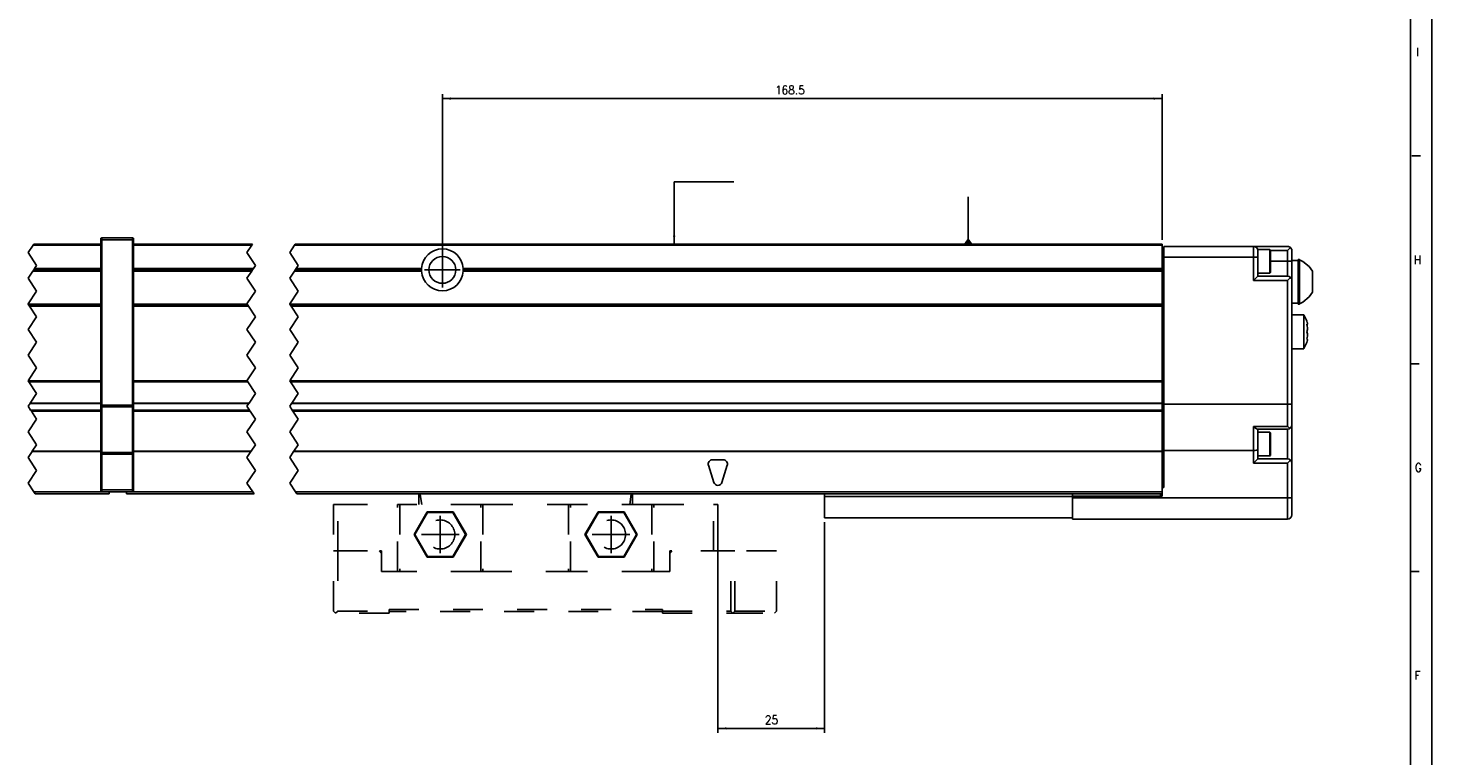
# Model space of a CAD drawing. Header units: inches. Extents: x -381 to 28022, y -418 to 176.
# Tile 10 of 49: x 130 to 459, y -165 to 5. Entities that reach past the tile are written whole.
import ezdxf

# ---------------------------------------------------------------- set-up
doc = ezdxf.new("R2010")
doc.units = ezdxf.units.IN
doc.linetypes.add('DASHED', pattern=[15, 7, -8])
doc.linetypes.add('DOT_CENTER', pattern=[14, 12, -1, 0, -1])
doc.layers.add('1', color=7, linetype='Continuous')
doc.styles.add('CONVERTER_12', font='txt.shx', dxfattribs={"width": 0.9})
doc.dimstyles.new('ME10_DIM_28', dxfattribs={"dimtxt": 2, "dimasz": 2, "dimexe": 1, "dimexo": 1, "dimgap": 1, "dimtad": 1, "dimdsep": 46, "dimtxsty": 'CONVERTER_12', "dimsah": 1, "dimcen": 0.09, "dimclrd": 2, "dimclre": 2, "dimclrt": 2, "dimadec": 0, "dimazin": 0, "dimtfac": 1, "dimtdec": 4, "dimtix": 1, "dimtmove": 0, "dimatfit": 3, "dimfxl": 1, "dimtolj": 1, "dimtzin": 0, "dimarcsym": 0})
doc.dimstyles.new('ME10_DIM_29', dxfattribs={"dimtxt": 2, "dimasz": 2, "dimexe": 1, "dimexo": 1, "dimgap": 1, "dimtad": 1, "dimdsep": 46, "dimtxsty": 'CONVERTER_12', "dimsah": 1, "dimcen": 0.09, "dimclrd": 2, "dimclre": 2, "dimclrt": 2, "dimadec": 0, "dimazin": 0, "dimtfac": 1, "dimtdec": 4, "dimtix": 1, "dimtmove": 0, "dimatfit": 3, "dimfxl": 1, "dimtolj": 1, "dimtzin": 0, "dimarcsym": 0})
doc.dimstyles.get("Standard").update_dxf_attribs({"dimtxt": 0.18, "dimasz": 0.18, "dimexe": 0.18, "dimexo": 0.0625, "dimgap": 0.09, "dimtad": 0, "dimtih": 1, "dimtoh": 1, "dimdec": 4, "dimzin": 0, "dimdsep": 46, "dimtxsty": 'Standard', "dimcen": 0.09, "dimadec": 0, "dimazin": 0, "dimtfac": 1, "dimtdec": 4, "dimtofl": 0, "dimtmove": 0, "dimatfit": 3, "dimfxl": 1, "dimtolj": 1, "dimtzin": 0, "dimarcsym": 0})

# ---------------------------------------------------------------- blocks, each defined once
blk = doc.blocks.new('Modulos_intermedio__FL-14__13__9', base_point=(130.18, -104.03))
at = {"color": 2, "linetype": 'DOT_CENTER'}
for p, q in [((131.33, -45.78), (130.18, -47.5)), ((131.49, -45.53), (131.33, -45.78)), ((130.18, -47.5), (132.18, -50.5)), ((131.29, -51.83), (130.18, -53.5)), ((131.29, -51.83), (131.49, -51.53)), ((131.49, -51.53), (131.69, -51.23)), ((132.18, -50.5), (131.69, -51.23)), ((130.18, -53.5), (132.18, -56.5)), ((132.18, -56.5), (130.18, -59.5)), ((130.18, -59.5), (130.19, -59.53)), ((130.19, -59.53), (130.36, -59.78)), ((130.53, -60.03), (130.36, -59.78)), ((130.53, -60.03), (132.18, -62.5)), ((132.18, -62.5), (130.18, -65.5)), ((130.18, -65.5), (132.18, -68.5)), ((132.18, -68.5), (130.18, -71.5)), ((130.18, -71.5), (132.18, -74.5)), ((132.18, -74.5), (130.18, -77.5)), ((130.18, -77.5), (130.19, -77.53)), ((130.19, -77.53), (130.36, -77.78)), ((130.36, -77.78), (132.18, -80.5)), ((132.18, -80.5), (130.69, -82.73)), ((130.63, -82.82), (130.18, -83.5)), ((130.18, -83.5), (130.76, -84.37)), ((130.69, -82.73), (130.63, -82.82)), ((130.76, -84.37), (130.86, -84.53)), ((130.9, -84.58), (130.86, -84.53)), ((130.94, -84.65), (130.9, -84.58)), ((130.94, -84.65), (132.18, -86.5)), ((132.18, -86.5), (130.18, -89.5)), ((130.18, -89.5), (132.18, -92.5)), ((131.1, -94.11), (130.18, -95.5)), ((131.1, -94.11), (131.16, -94.02)), ((132.18, -92.5), (131.16, -94.02)), ((130.18, -95.5), (132.18, -98.5)), ((132.18, -98.5), (130.18, -101.5)), ((130.69, -96.28), (130.74, -96.35)), ((130.74, -96.35), (130.78, -96.41)), ((130.78, -96.41), (130.82, -96.46)), ((130.82, -96.46), (130.83, -96.49)), ((132.18, -98.5), (131.55, -97.56)), ((130.18, -101.5), (131.53, -103.53)), ((131.22, -103.06), (131.22, -103.08)), ((131.53, -103.53), (131.86, -104.03))]:
    blk.add_line(p, q, dxfattribs=at)
at = {"color": 7, "linetype": 'Continuous'}
for p, q in [((131.33, -45.78), (147.18, -45.78)), ((131.49, -45.53), (147.18, -45.53)), ((147.18, -44.28), (147.19, -44.21)), ((147.18, -44.28), (147.18, -44.53)), ((147.18, -44.53), (147.43, -44.53)), ((147.18, -44.53), (147.18, -83.21)), ((147.19, -44.21), (147.2, -44.18)), ((147.2, -44.18), (147.22, -44.14)), ((147.22, -44.14), (147.25, -44.1)), ((147.25, -44.1), (147.29, -44.07)), ((147.29, -44.07), (147.34, -44.04)), ((147.34, -44.04), (147.36, -44.04)), ((147.36, -44.04), (147.43, -44.03)), ((147.43, -44.03), (154.63, -44.03)), ((147.43, -44.03), (147.43, -44.53)), ((154.63, -44.53), (147.43, -44.53)), ((147.43, -44.53), (147.43, -83.21)), ((154.7, -44.04), (154.63, -44.03)), ((154.63, -44.03), (154.63, -44.53)), ((154.88, -44.53), (154.63, -44.53)), ((154.63, -44.53), (154.63, -83.21)), ((154.72, -44.04), (154.7, -44.04)), ((154.76, -44.07), (154.72, -44.04)), ((154.8, -44.1), (154.76, -44.07)), ((154.84, -44.14), (154.8, -44.1)), ((154.86, -44.18), (154.84, -44.14)), ((154.87, -44.21), (154.86, -44.18)), ((154.88, -44.28), (154.87, -44.21)), ((154.88, -44.28), (154.88, -44.53)), ((154.88, -44.53), (154.88, -83.21)), ((147.18, -51.83), (131.29, -51.83)), ((147.18, -51.53), (131.49, -51.53)), ((147.18, -51.23), (131.69, -51.23)), ((130.19, -59.53), (147.18, -59.53)), ((130.36, -59.78), (147.18, -59.78)), ((147.18, -60.03), (130.53, -60.03)), ((130.19, -77.53), (147.18, -77.53)), ((130.36, -77.78), (147.18, -77.78)), ((130.63, -82.82), (147.18, -82.82)), ((130.69, -82.73), (147.18, -82.73)), ((130.76, -84.37), (147.18, -84.37)), ((130.86, -84.53), (147.18, -84.53)), ((130.94, -84.65), (147.18, -84.65)), ((147.18, -83.21), (147.18, -83.52)), ((147.18, -83.21), (147.43, -83.21)), ((147.18, -83.52), (147.18, -94.19)), ((147.18, -83.52), (147.19, -83.54)), ((147.19, -83.54), (147.22, -83.57)), ((147.22, -83.57), (147.25, -83.59)), ((147.25, -83.59), (147.29, -83.6)), ((147.29, -83.6), (147.34, -83.61)), ((147.34, -83.61), (147.36, -83.61)), ((147.36, -83.61), (147.43, -83.62)), ((147.43, -83.21), (154.63, -83.21)), ((147.43, -83.21), (147.43, -83.62)), ((147.43, -83.62), (154.63, -83.62)), ((147.43, -83.62), (147.43, -94.3)), ((154.88, -83.21), (154.63, -83.21)), ((154.63, -83.21), (154.63, -83.62)), ((154.7, -83.61), (154.63, -83.62)), ((154.63, -83.62), (154.63, -94.3)), ((154.72, -83.61), (154.7, -83.61)), ((154.76, -83.6), (154.72, -83.61)), ((154.8, -83.59), (154.76, -83.6)), ((154.84, -83.57), (154.8, -83.59)), ((154.87, -83.54), (154.84, -83.57)), ((154.88, -83.52), (154.87, -83.54)), ((154.88, -83.21), (154.88, -83.52)), ((154.88, -83.52), (154.88, -94.19)), ((147.18, -94.11), (131.1, -94.11)), ((147.18, -94.02), (131.16, -94.02)), ((147.18, -94.19), (147.19, -94.22)), ((147.18, -94.19), (147.18, -94.71)), ((147.18, -94.71), (147.18, -103.03)), ((147.18, -94.71), (147.43, -94.71)), ((147.19, -94.22), (147.22, -94.25)), ((147.22, -94.25), (147.25, -94.27)), ((147.25, -94.27), (147.29, -94.28)), ((147.29, -94.28), (147.34, -94.29)), ((147.34, -94.29), (147.36, -94.29)), ((147.36, -94.29), (147.43, -94.3)), ((154.63, -94.3), (147.43, -94.3)), ((147.43, -94.3), (147.43, -94.71)), ((147.43, -94.71), (147.43, -103.03)), ((154.63, -94.71), (147.43, -94.71)), ((154.7, -94.29), (154.63, -94.3)), ((154.63, -94.3), (154.63, -94.71)), ((154.63, -94.71), (154.63, -103.03)), ((154.88, -94.71), (154.63, -94.71)), ((154.72, -94.29), (154.7, -94.29)), ((154.76, -94.28), (154.72, -94.29)), ((154.8, -94.27), (154.76, -94.28)), ((154.84, -94.25), (154.8, -94.27)), ((154.87, -94.22), (154.84, -94.25)), ((154.88, -94.19), (154.87, -94.22)), ((154.88, -94.19), (154.88, -94.71)), ((154.88, -94.71), (154.88, -103.03)), ((131.22, -103.08), (131.23, -103.08)), ((131.53, -103.53), (147.43, -103.53)), ((131.86, -104.03), (149.18, -104.03)), ((147.18, -103.03), (147.18, -103.28)), ((147.18, -103.03), (147.43, -103.03)), ((147.18, -103.28), (147.19, -103.34)), ((147.19, -103.34), (147.2, -103.37)), ((147.2, -103.37), (147.22, -103.41)), ((147.22, -103.41), (147.25, -103.45)), ((147.25, -103.45), (147.29, -103.49)), ((147.29, -103.49), (147.34, -103.51)), ((147.34, -103.51), (147.36, -103.52)), ((147.36, -103.52), (147.43, -103.53)), ((147.43, -103.03), (154.63, -103.03)), ((147.43, -103.03), (147.43, -103.53)), ((147.43, -103.53), (154.63, -103.53)), ((149.18, -103.53), (149.18, -104.03)), ((154.63, -103.03), (154.63, -103.53)), ((154.88, -103.03), (154.63, -103.03)), ((154.7, -103.52), (154.63, -103.53)), ((154.72, -103.51), (154.7, -103.52)), ((154.76, -103.49), (154.72, -103.51)), ((154.8, -103.45), (154.76, -103.49)), ((154.84, -103.41), (154.8, -103.45)), ((154.86, -103.37), (154.84, -103.41)), ((154.87, -103.34), (154.86, -103.37)), ((154.88, -103.28), (154.87, -103.34)), ((154.88, -103.03), (154.88, -103.28))]:
    blk.add_line(p, q, dxfattribs=at)
blk = doc.blocks.new('Modulo_der__18E___11', base_point=(153.18, -109.93))
at = {"color": 7, "linetype": 'Continuous'}
for p, q in [((154.88, -45.53), (182.74, -45.53)), ((154.88, -45.78), (182.58, -45.78)), ((174.43, -45.53), (174.48, -45.48)), ((174.48, -45.48), (181.88, -45.48)), ((181.93, -45.53), (181.88, -45.48)), ((192.58, -45.78), (395.68, -45.78)), ((192.74, -45.53), (395.68, -45.53)), ((395.68, -45.53), (395.68, -45.78)), ((395.68, -51.23), (395.68, -45.78)), ((182.18, -46.47), (182.18, -46.38)), ((395.68, -46.53), (396.08, -46.53)), ((395.68, -48.53), (396.08, -48.53)), ((396.08, -46.03), (417.08, -46.03)), ((396.08, -48.53), (396.08, -46.03)), ((396.08, -48.53), (417.08, -48.53)), ((396.08, -83.03), (396.08, -48.53)), ((417.08, -46.03), (425.08, -46.03)), ((417.08, -48.53), (417.08, -46.03)), ((418.08, -48.53), (417.08, -48.53)), ((417.08, -54.03), (417.08, -48.53)), ((418.08, -46.78), (420.88, -46.78)), ((418.08, -46.78), (418.08, -47.03)), ((418.08, -48.53), (418.08, -47.03)), ((418.08, -53.03), (418.08, -48.53)), ((420.88, -46.78), (420.95, -46.79)), ((420.88, -46.78), (420.88, -48.48)), ((420.88, -48.48), (420.88, -52.28)), ((420.95, -46.79), (421.05, -46.88)), ((421.05, -46.88), (421.08, -47.17)), ((421.06, -47.03), (425.08, -47.03)), ((421.08, -47.17), (421.08, -52.08)), ((425.29, -46.05), (425.08, -46.03)), ((425.08, -47.03), (425.78, -46.32)), ((425.08, -47.03), (425.08, -49.53)), ((425.46, -46.1), (425.29, -46.05)), ((425.48, -46.11), (425.46, -46.1)), ((425.67, -46.22), (425.48, -46.11)), ((425.78, -46.32), (425.67, -46.22)), ((425.78, -46.32), (425.82, -46.36)), ((425.82, -46.36), (425.94, -46.53)), ((425.94, -46.53), (426, -46.65)), ((426, -46.65), (426.03, -46.72)), ((426.03, -46.72), (426.07, -46.92)), ((426.07, -46.92), (426.08, -47.03)), ((426.08, -47.03), (426.08, -49.53)), ((427.58, -49.07), (427.83, -49.07)), ((427.58, -59.57), (427.58, -49.07)), ((427.83, -49.07), (427.83, -49.15)), ((427.83, -56.12), (427.83, -49.07)), ((427.83, -49.15), (428.66, -49.54)), ((182.94, -51.23), (154.88, -51.23)), ((182.74, -51.53), (154.88, -51.53)), ((154.88, -51.83), (182.54, -51.83)), ((192.54, -51.83), (222.29, -51.83)), ((222.28, -51.53), (192.74, -51.53)), ((222.29, -51.23), (192.94, -51.23)), ((222.28, -51.53), (222.29, -51.23)), ((222.29, -51.83), (222.28, -51.53)), ((224.45, -49.95), (224.45, -49.96)), ((395.68, -51.23), (232.07, -51.23)), ((232.07, -51.23), (232.08, -51.53)), ((232.08, -51.53), (232.07, -51.83)), ((232.07, -51.83), (395.68, -51.83)), ((395.68, -51.53), (232.08, -51.53)), ((395.68, -51.53), (395.68, -51.23)), ((395.68, -51.83), (395.68, -51.53)), ((395.68, -59.53), (395.68, -51.83)), ((420.88, -52.28), (418.08, -52.28)), ((420.88, -52.28), (420.95, -52.27)), ((420.95, -52.27), (421.05, -52.18)), ((421.05, -52.18), (421.08, -52.08)), ((421.08, -49.53), (425.08, -49.53)), ((425.08, -49.53), (426.08, -49.53)), ((425.08, -49.53), (425.08, -53.03)), ((427.58, -49.32), (426.08, -49.32)), ((426.08, -49.53), (426.08, -54.03)), ((428.66, -49.54), (430.15, -50.77)), ((430.15, -50.77), (430.88, -51.86)), ((430.88, -56.79), (430.88, -51.86)), ((224.45, -53.09), (224.45, -53.1)), ((418.08, -53.03), (417.08, -54.03)), ((425.08, -54.03), (417.08, -54.03)), ((425.08, -53.03), (418.08, -53.03)), ((425.08, -53.03), (425.46, -53.1)), ((425.78, -53.32), (425.08, -54.03)), ((425.08, -83.03), (425.08, -54.03)), ((425.46, -53.1), (425.78, -53.32)), ((425.78, -53.32), (425.82, -53.36)), ((425.82, -53.36), (425.94, -53.53)), ((425.94, -53.53), (426, -53.65)), ((426, -53.65), (426.03, -53.72)), ((426.03, -53.72), (426.07, -53.92)), ((426.07, -53.92), (426.08, -54.03)), ((426.08, -82.84), (426.08, -54.03)), ((427.83, -59.49), (427.83, -56.12)), ((427.83, -59.49), (428.66, -59.11)), ((428.66, -59.11), (430.15, -57.87)), ((430.15, -57.87), (430.88, -56.79)), ((154.88, -59.53), (181.44, -59.53)), ((154.88, -59.78), (181.61, -59.78)), ((181.78, -60.03), (154.88, -60.03)), ((191.44, -59.53), (395.68, -59.53)), ((191.61, -59.78), (395.68, -59.78)), ((395.68, -60.03), (191.78, -60.03)), ((395.68, -59.53), (395.68, -59.78)), ((395.68, -59.78), (395.68, -60.03)), ((395.68, -60.03), (395.68, -77.53)), ((427.58, -59.32), (426.08, -59.32)), ((428.91, -62.03), (426.08, -62.03)), ((427.58, -59.57), (427.83, -59.57)), ((427.83, -59.57), (427.83, -59.49)), ((428.91, -62.09), (428.91, -62.03)), ((428.91, -62.03), (428.91, -62.09)), ((429.5, -63.33), (428.91, -62.09)), ((428.91, -62.09), (428.91, -66.03)), ((429.58, -63.53), (429.5, -63.33)), ((429.67, -63.84), (429.58, -63.53)), ((429.58, -63.53), (429.67, -63.84)), ((429.66, -64.59), (429.58, -64.26)), ((429.58, -64.26), (429.67, -64.33)), ((429.59, -64.33), (429.68, -64.33)), ((429.59, -64.33), (429.66, -64.59)), ((429.67, -64.64), (429.66, -64.59)), ((429.66, -64.59), (429.67, -64.64)), ((429.68, -63.89), (429.67, -63.84)), ((429.67, -64.33), (429.68, -64.33)), ((429.68, -64.7), (429.67, -64.64)), ((429.67, -64.64), (429.68, -64.7)), ((429.7, -63.96), (429.68, -63.89)), ((429.68, -64.33), (429.73, -64.21)), ((429.72, -65.03), (429.68, -64.7)), ((429.68, -64.7), (429.72, -65.03)), ((429.68, -65.76), (429.72, -65.51)), ((429.72, -65.51), (429.68, -65.76)), ((429.72, -64.09), (429.7, -63.96)), ((429.73, -64.21), (429.72, -64.09)), ((429.73, -65.28), (429.72, -65.03)), ((429.72, -65.03), (429.73, -65.28)), ((429.72, -65.51), (429.73, -65.36)), ((429.73, -65.36), (429.72, -65.51)), ((429.73, -65.36), (429.73, -65.28)), ((429.73, -65.28), (429.73, -65.36)), ((428.91, -66.03), (428.91, -70.03)), ((429.5, -68.72), (428.91, -69.97)), ((429.58, -68.53), (429.5, -68.72)), ((429.58, -66.03), (429.67, -65.81)), ((429.67, -65.81), (429.58, -66.03)), ((429.67, -66.25), (429.58, -66.03)), ((429.58, -66.03), (429.67, -66.25)), ((429.58, -67.8), (429.66, -67.47)), ((429.67, -67.73), (429.58, -67.8)), ((429.67, -68.22), (429.58, -68.53)), ((429.58, -68.53), (429.67, -68.22)), ((429.66, -67.47), (429.59, -67.73)), ((429.59, -67.73), (429.68, -67.73)), ((429.66, -67.47), (429.67, -67.42)), ((429.67, -67.42), (429.66, -67.47)), ((429.67, -65.81), (429.68, -65.76)), ((429.68, -65.76), (429.67, -65.81)), ((429.68, -66.29), (429.67, -66.25)), ((429.67, -66.25), (429.68, -66.29)), ((429.67, -67.42), (429.68, -67.35)), ((429.68, -67.35), (429.67, -67.42)), ((429.68, -67.73), (429.67, -67.73)), ((429.67, -68.22), (429.68, -68.17)), ((429.72, -66.55), (429.68, -66.29)), ((429.68, -66.29), (429.72, -66.55)), ((429.68, -67.35), (429.72, -67.03)), ((429.72, -67.03), (429.68, -67.35)), ((429.73, -67.84), (429.68, -67.73)), ((429.68, -68.17), (429.7, -68.09)), ((429.7, -68.09), (429.72, -67.96)), ((429.73, -66.7), (429.72, -66.55)), ((429.72, -66.55), (429.73, -66.7)), ((429.72, -67.03), (429.73, -66.78)), ((429.73, -66.78), (429.72, -67.03)), ((429.72, -67.96), (429.73, -67.84)), ((429.73, -66.78), (429.73, -66.7)), ((429.73, -66.7), (429.73, -66.78)), ((428.91, -70.03), (426.08, -70.03)), ((154.88, -77.53), (181.44, -77.53)), ((154.88, -77.78), (181.61, -77.78)), ((191.44, -77.53), (395.68, -77.53)), ((191.61, -77.78), (395.68, -77.78)), ((395.68, -77.53), (395.68, -77.78)), ((395.68, -77.78), (395.68, -82.73)), ((154.88, -82.73), (181.94, -82.73)), ((154.88, -82.82), (181.88, -82.82)), ((154.88, -84.37), (182.01, -84.37)), ((154.88, -84.53), (182.11, -84.53)), ((154.88, -84.65), (182.19, -84.65)), ((191.88, -82.82), (395.68, -82.82)), ((191.94, -82.73), (395.68, -82.73)), ((192.01, -84.37), (395.68, -84.37)), ((395.68, -84.54), (192.12, -84.54)), ((192.19, -84.65), (395.68, -84.65)), ((395.68, -82.73), (395.68, -82.82)), ((395.68, -82.82), (395.68, -84.37)), ((395.68, -82.93), (396.08, -82.93)), ((395.68, -84.37), (395.68, -84.54)), ((395.68, -84.65), (395.68, -84.54)), ((395.68, -84.65), (395.68, -94.02)), ((396.08, -83.03), (425.08, -83.03)), ((396.08, -83.03), (396.08, -93.83)), ((425.29, -83.02), (425.08, -83.03)), ((425.08, -88.19), (425.08, -83.03)), ((425.46, -83.01), (425.29, -83.02)), ((425.48, -83.01), (425.46, -83.01)), ((425.67, -82.99), (425.48, -83.01)), ((425.78, -82.97), (425.67, -82.99)), ((425.82, -82.97), (425.78, -82.97)), ((425.94, -82.93), (425.82, -82.97)), ((426, -82.91), (425.94, -82.93)), ((426.03, -82.9), (426, -82.91)), ((426.07, -82.86), (426.03, -82.9)), ((426.08, -82.84), (426.07, -82.86)), ((426.08, -87.83), (426.08, -82.84)), ((417.08, -88.19), (417.1, -88.21)), ((417.08, -93.83), (417.08, -88.19)), ((425.08, -88.19), (417.08, -88.19)), ((417.1, -88.21), (417.46, -88.52)), ((417.46, -88.52), (417.48, -88.53)), ((417.48, -88.53), (417.78, -88.74)), ((417.78, -88.74), (417.8, -88.75)), ((425.08, -88.19), (425.1, -88.21)), ((425.1, -88.21), (425.46, -88.52)), ((425.46, -88.52), (425.48, -88.53)), ((425.64, -88.65), (425.46, -88.75)), ((425.48, -88.53), (425.64, -88.65)), ((425.64, -88.65), (425.78, -88.53)), ((425.78, -88.53), (426, -88.21)), ((426, -88.21), (426.08, -87.83)), ((426.08, -87.84), (426.06, -88)), ((426.08, -87.84), (426.08, -96.83)), ((417.8, -88.75), (418.01, -88.83)), ((425.08, -88.83), (418.01, -88.83)), ((418.08, -93.64), (418.08, -88.83)), ((420.88, -89.58), (418.08, -89.58)), ((420.95, -89.59), (420.88, -89.58)), ((420.88, -89.58), (420.88, -95.08)), ((421.05, -89.68), (420.95, -89.59)), ((421.08, -89.97), (421.05, -89.68)), ((421.08, -89.97), (421.08, -92.33)), ((425.46, -88.75), (425.08, -88.83)), ((425.08, -88.83), (425.08, -95.83)), ((182.41, -94.02), (154.88, -94.02)), ((182.35, -94.11), (154.88, -94.11)), ((395.68, -94.11), (192.35, -94.11)), ((395.68, -94.02), (192.41, -94.02)), ((396.08, -93.73), (395.68, -93.73)), ((395.68, -94.02), (395.68, -94.11)), ((395.68, -94.11), (395.68, -102.53)), ((417.08, -93.83), (396.08, -93.83)), ((396.08, -93.83), (396.08, -102.53)), ((417.46, -93.81), (417.08, -93.83)), ((417.08, -96.83), (417.08, -93.83)), ((417.78, -93.77), (417.46, -93.81)), ((418, -93.71), (417.78, -93.77)), ((418.08, -93.64), (418, -93.71)), ((418.08, -95.83), (418.08, -93.64)), ((420.88, -95.08), (418.08, -95.08)), ((420.88, -95.08), (420.95, -95.07)), ((420.95, -95.07), (421.05, -94.98)), ((421.05, -94.98), (421.08, -94.88)), ((421.08, -92.33), (421.08, -94.88)), ((290.72, -101.32), (289.47, -97.32)), ((290.43, -96.03), (292.93, -96.03)), ((293.88, -97.32), (292.63, -101.32)), ((418.08, -95.83), (417.08, -96.83)), ((417.08, -96.83), (425.08, -96.83)), ((418.08, -95.83), (425.08, -95.83)), ((425.46, -95.9), (425.08, -95.83)), ((425.08, -96.83), (425.78, -96.12)), ((425.08, -96.83), (425.08, -104.93)), ((425.78, -96.12), (425.46, -95.9)), ((426, -96.45), (425.78, -96.12)), ((426.08, -96.83), (426, -96.45)), ((426.08, -96.83), (426.08, -104.93)), ((396.08, -101.53), (395.68, -101.53)), ((153.18, -103.53), (153.18, -104.03)), ((153.18, -104.03), (183.11, -104.03)), ((154.63, -103.53), (182.78, -103.53)), ((192.78, -103.53), (395.68, -103.53)), ((316.68, -104.03), (193.11, -104.03)), ((316.68, -104.03), (374.68, -104.03)), ((316.68, -104.63), (316.68, -104.03)), ((374.68, -104.63), (316.68, -104.63)), ((316.68, -104.63), (316.68, -109.63)), ((395.68, -104.03), (374.68, -104.03)), ((374.68, -104.03), (374.68, -104.53)), ((374.68, -104.53), (395.68, -104.53)), ((374.68, -104.93), (374.68, -104.53)), ((374.68, -104.93), (374.68, -109.93)), ((425.08, -104.93), (374.68, -104.93)), ((395.28, -104.03), (395.28, -104.53)), ((396.08, -102.03), (395.68, -102.03)), ((396.08, -102.53), (395.68, -102.53)), ((395.68, -102.53), (395.68, -104.53)), ((425.08, -104.93), (425.08, -109.93)), ((425.08, -104.93), (426.08, -104.93)), ((426.08, -104.93), (426.08, -108.93)), ((316.68, -109.63), (374.68, -109.63)), ((425.08, -109.93), (374.68, -109.93))]:
    blk.add_line(p, q, dxfattribs=at)
at = {"color": 2, "linetype": 'DOT_CENTER'}
for p, q in [((181.43, -47.5), (182.58, -45.78)), ((182.58, -45.78), (182.74, -45.53)), ((192.58, -45.78), (191.43, -47.5)), ((192.74, -45.53), (192.58, -45.78)), ((183.43, -50.5), (181.43, -47.5)), ((182.12, -46.47), (182.18, -46.47)), ((191.43, -47.5), (193.43, -50.5)), ((181.43, -53.5), (182.54, -51.83)), ((182.74, -51.53), (182.54, -51.83)), ((182.94, -51.23), (182.74, -51.53)), ((182.94, -51.23), (183.43, -50.5)), ((192.54, -51.83), (191.43, -53.5)), ((192.74, -51.53), (192.54, -51.83)), ((192.94, -51.23), (192.74, -51.53)), ((193.43, -50.5), (192.94, -51.23)), ((183.43, -56.5), (181.43, -53.5)), ((191.43, -53.5), (193.43, -56.5)), ((181.43, -59.5), (183.43, -56.5)), ((193.43, -56.5), (191.43, -59.5)), ((181.44, -59.53), (181.43, -59.5)), ((181.61, -59.78), (181.44, -59.53)), ((181.61, -59.78), (181.78, -60.03)), ((183.43, -62.5), (181.78, -60.03)), ((191.43, -59.5), (191.44, -59.53)), ((191.44, -59.53), (191.61, -59.78)), ((191.78, -60.03), (191.61, -59.78)), ((191.78, -60.03), (193.43, -62.5)), ((181.43, -65.5), (183.43, -62.5)), ((183.43, -68.5), (181.43, -65.5)), ((193.43, -62.5), (191.43, -65.5)), ((191.43, -65.5), (193.43, -68.5)), ((181.43, -71.5), (183.43, -68.5)), ((193.43, -68.5), (191.43, -71.5)), ((183.43, -74.5), (181.43, -71.5)), ((191.43, -71.5), (193.43, -74.5)), ((181.43, -77.5), (183.43, -74.5)), ((193.43, -74.5), (191.43, -77.5)), ((181.44, -77.53), (181.43, -77.5)), ((181.61, -77.78), (181.44, -77.53)), ((183.43, -80.5), (181.61, -77.78)), ((191.43, -77.5), (191.44, -77.53)), ((191.44, -77.53), (191.61, -77.78)), ((191.61, -77.78), (193.43, -80.5)), ((181.94, -82.73), (183.43, -80.5)), ((193.43, -80.5), (191.94, -82.73)), ((181.43, -83.5), (181.88, -82.82)), ((182.01, -84.37), (181.43, -83.5)), ((181.88, -82.82), (181.94, -82.73)), ((182.11, -84.53), (182.01, -84.37)), ((182.11, -84.53), (182.13, -84.56)), ((182.13, -84.56), (182.19, -84.65)), ((183.43, -86.5), (182.19, -84.65)), ((191.88, -82.82), (191.43, -83.5)), ((191.43, -83.5), (192.01, -84.37)), ((191.94, -82.73), (191.88, -82.82)), ((192.01, -84.37), (192.12, -84.54)), ((192.19, -84.65), (192.12, -84.54)), ((192.19, -84.65), (193.43, -86.5)), ((181.43, -89.5), (183.43, -86.5)), ((193.43, -86.5), (191.43, -89.5)), ((183.43, -92.5), (181.43, -89.5)), ((191.43, -89.5), (193.43, -92.5)), ((181.43, -95.5), (182.35, -94.11)), ((182.41, -94.02), (182.35, -94.11)), ((182.41, -94.02), (183.43, -92.5)), ((192.35, -94.11), (191.43, -95.5)), ((192.35, -94.11), (192.41, -94.02)), ((193.43, -92.5), (192.41, -94.02)), ((183.43, -98.5), (181.43, -95.5)), ((181.43, -101.5), (183.43, -98.5)), ((191.43, -95.5), (193.43, -98.5)), ((193.43, -98.5), (191.43, -101.5)), ((182.78, -103.53), (181.43, -101.5)), ((191.43, -101.5), (192.78, -103.53)), ((183.11, -104.03), (182.78, -103.53)), ((192.78, -103.53), (193.11, -104.03))]:
    blk.add_line(p, q, dxfattribs=at)
at = {"color": 7, "linetype": 'Continuous'}
blk.add_circle((227.18, -51.53), 3.15, dxfattribs=at)
for centre, radius, start, end in [((227.18, -51.53), 4.9, 3.5101, 176.4899), ((417.08, -47.03), 1, 0, 90), ((227.18, -51.53), 4.9, 183.5101, 356.4899), ((290.43, -97.03), 1, 90, 197.354), ((292.93, -97.03), 1, 342.646, 90), ((291.68, -101.03), 1, 197.354, 342.646), ((425.08, -108.93), 1, 270, 0)]:
    blk.add_arc(centre, radius, start, end, dxfattribs=at)
at = {"layer": '1', "color": 2, "linetype": 'DOT_CENTER'}
for p, q in [((227.18, -47.38), (227.18, -55.68)), ((231.33, -51.53), (223.03, -51.53))]:
    blk.add_line(p, q, dxfattribs=at)
blk = doc.blocks.new('CABEZA_1__13', base_point=(201.68, -131.97))
at = {"color": 2, "linetype": 'DASHED'}
for p, q in [((221.68, -104.67), (221.68, -104.03)), ((221.68, -106.53), (221.68, -104.67)), ((271.68, -104.67), (271.68, -104.03)), ((271.68, -106.53), (271.68, -104.67)), ((202.68, -106.53), (201.68, -106.53)), ((201.68, -106.53), (201.68, -117.37)), ((202.68, -117.37), (202.68, -106.53)), ((202.68, -106.53), (216.68, -106.53)), ((216.68, -122.17), (216.68, -106.53)), ((217.18, -106.53), (216.68, -106.53)), ((217.18, -106.53), (217.18, -122.17)), ((236.18, -106.53), (217.18, -106.53)), ((223.62, -108.22), (220.55, -113.52)), ((223.7, -108.37), (220.73, -113.52)), ((229.74, -108.22), (223.62, -108.22)), ((223.7, -108.37), (223.62, -108.22)), ((229.65, -108.37), (223.7, -108.37)), ((229.65, -108.37), (229.74, -108.22)), ((232.62, -113.52), (229.65, -108.37)), ((232.8, -113.52), (229.74, -108.22)), ((236.18, -122.17), (236.18, -106.53)), ((236.68, -106.53), (236.18, -106.53)), ((236.68, -106.53), (236.68, -122.17)), ((236.68, -106.53), (256.68, -106.53)), ((256.68, -106.53), (256.68, -122.17)), ((256.68, -106.53), (257.18, -106.53)), ((257.18, -122.17), (257.18, -106.53)), ((276.18, -106.53), (257.18, -106.53)), ((263.62, -108.22), (260.55, -113.52)), ((263.7, -108.37), (260.73, -113.52)), ((269.74, -108.22), (263.62, -108.22)), ((263.7, -108.37), (263.62, -108.22)), ((269.65, -108.37), (263.7, -108.37)), ((269.65, -108.37), (269.74, -108.22)), ((272.62, -113.52), (269.65, -108.37)), ((272.8, -113.52), (269.74, -108.22)), ((276.18, -106.53), (276.18, -122.17)), ((276.68, -106.53), (276.18, -106.53)), ((276.68, -122.17), (276.68, -106.53)), ((276.68, -106.53), (290.68, -106.53)), ((290.68, -106.53), (291.68, -106.53)), ((290.68, -117.37), (290.68, -106.53)), ((291.68, -106.53), (291.68, -117.37)), ((220.73, -113.52), (220.55, -113.52)), ((223.62, -118.83), (220.55, -113.52)), ((223.7, -118.67), (220.73, -113.52)), ((232.62, -113.52), (229.65, -118.67)), ((232.8, -113.52), (229.74, -118.83)), ((232.62, -113.52), (232.8, -113.52)), ((260.73, -113.52), (260.55, -113.52)), ((260.55, -113.52), (263.62, -118.83)), ((260.73, -113.52), (263.7, -118.67)), ((269.65, -118.67), (272.62, -113.52)), ((269.74, -118.83), (272.8, -113.52)), ((272.62, -113.52), (272.8, -113.52)), ((201.68, -131.47), (201.68, -117.37)), ((201.68, -117.37), (202.68, -117.37)), ((202.68, -117.37), (202.68, -131.47)), ((202.68, -117.37), (212.43, -117.37)), ((212.93, -117.37), (212.43, -117.37)), ((212.93, -117.87), (212.43, -117.37)), ((212.93, -122.17), (212.93, -117.37)), ((212.93, -117.87), (212.93, -122.17)), ((280.43, -117.37), (280.43, -117.87)), ((280.93, -117.37), (280.43, -117.87)), ((280.93, -117.37), (280.43, -117.37)), ((280.43, -117.87), (280.43, -122.17)), ((294.68, -117.37), (280.93, -117.37)), ((294.68, -131.47), (294.68, -117.37)), ((294.68, -117.37), (295.68, -117.37)), ((295.68, -131.47), (295.68, -117.37)), ((305.42, -117.37), (295.68, -117.37)), ((305.42, -131.47), (305.42, -117.37)), ((223.62, -118.83), (223.7, -118.67)), ((229.74, -118.83), (223.62, -118.83)), ((229.65, -118.67), (223.7, -118.67)), ((229.74, -118.83), (229.65, -118.67)), ((263.7, -118.67), (263.62, -118.83)), ((263.62, -118.83), (269.74, -118.83)), ((263.7, -118.67), (269.65, -118.67)), ((269.65, -118.67), (269.74, -118.83)), ((212.93, -122.17), (216.93, -122.17)), ((217.18, -122.17), (216.93, -122.17)), ((236.18, -122.17), (217.18, -122.17)), ((236.43, -122.17), (236.18, -122.17)), ((236.43, -122.17), (256.93, -122.17)), ((257.18, -122.17), (256.93, -122.17)), ((276.18, -122.17), (257.18, -122.17)), ((276.43, -122.17), (276.18, -122.17)), ((276.43, -122.17), (280.43, -122.17)), ((201.68, -131.47), (202.18, -131.97)), ((202.18, -131.97), (202.68, -131.47)), ((202.68, -131.47), (214.68, -131.47)), ((214.68, -131.47), (214.68, -131.07)), ((214.68, -131.07), (278.68, -131.07)), ((214.68, -131.97), (214.68, -131.47)), ((278.68, -131.07), (278.68, -131.47)), ((278.68, -131.47), (294.68, -131.47)), ((278.68, -131.47), (278.68, -131.97)), ((294.68, -131.47), (295.18, -131.97)), ((295.68, -131.47), (295.18, -131.97)), ((295.68, -131.47), (305.42, -131.47)), ((305.42, -131.47), (304.92, -131.97)), ((214.68, -131.97), (202.18, -131.97)), ((278.68, -131.57), (214.68, -131.57)), ((278.68, -131.97), (295.18, -131.97)), ((295.18, -131.97), (304.92, -131.97))]:
    blk.add_line(p, q, dxfattribs=at)
at = {"color": 7, "linetype": 'Continuous'}
for p, q in [((221.7, -104.03), (221.69, -104.03)), ((221.85, -104.04), (221.7, -104.03)), ((221.88, -104.03), (221.85, -104.04)), ((221.92, -104.03), (221.88, -104.03)), ((222.08, -104.67), (222, -104.03)), ((222.33, -106.53), (222.08, -104.67)), ((271.03, -106.53), (271.27, -104.67)), ((271.27, -104.67), (271.35, -104.03)), ((271.48, -104.03), (271.43, -104.03)), ((271.5, -104.04), (271.48, -104.03)), ((271.66, -104.03), (271.5, -104.04)), ((271.67, -104.03), (271.66, -104.03))]:
    blk.add_line(p, q, dxfattribs=at)
at = {"color": 2, "linetype": 'DASHED'}
for centre in [(226.68, -113.52), (266.68, -113.52)]:
    blk.add_circle(centre, 3.4, dxfattribs=at)
at = {"layer": '1', "color": 2, "linetype": 'DOT_CENTER'}
for p, q in [((226.68, -109.12), (226.68, -117.92)), ((266.68, -109.12), (266.68, -117.92)), ((231.08, -113.52), (222.28, -113.52)), ((271.08, -113.52), (262.28, -113.52))]:
    blk.add_line(p, q, dxfattribs=at)
blk = doc.blocks.new('F-270__14', base_point=(-230.88, -131.97))
for name, p in [('Modulos_intermedio__FL-14__13__9', (130.18, -104.03)), ('Modulo_der__18E___11', (153.18, -109.93)), ('CABEZA_1__13', (201.68, -131.97))]:
    blk.add_blockref(name, p)
blk = doc.blocks.new('*D137')
at = {"layer": '1', "color": 2, "linetype": 'Continuous'}
for p, q in [((291.68, -107.53), (291.68, -159.96)), ((316.68, -110.63), (316.68, -159.96)), ((316.68, -158.96), (291.68, -158.96))]:
    blk.add_line(p, q, dxfattribs=at)
at = {"layer": '1', "color": 2}
for points in [[(293.68, -158.7), (293.68, -159.22), (291.68, -158.96)], [(314.68, -159.22), (314.68, -158.7), (316.68, -158.96)]]:
    blk.add_solid(points, dxfattribs=at)
at = {"layer": '1', "color": 2, "insert": (302.68, -157.96), "char_height": 2, "attachment_point": 7, "rotation": 0.0001, "line_spacing_factor": 0.60024, "style": 'CONVERTER_12'}
blk.add_mtext('25', dxfattribs=at)
blk = doc.blocks.new('*D138')
at = {"layer": '1', "color": 2, "linetype": 'Continuous'}
for p, q in [((227.18, -50.53), (227.18, -10.41)), ((395.68, -11.41), (227.18, -11.41)), ((395.68, -44.53), (395.68, -10.41))]:
    blk.add_line(p, q, dxfattribs=at)
at = {"layer": '1', "color": 2}
for points in [[(229.18, -11.14), (229.18, -11.67), (227.18, -11.41)], [(393.68, -11.67), (393.68, -11.14), (395.68, -11.41)]]:
    blk.add_solid(points, dxfattribs=at)
at = {"layer": '1', "color": 2, "insert": (305.07, -10.41), "char_height": 2, "attachment_point": 7, "rotation": 0.0001, "line_spacing_factor": 0.60024, "style": 'CONVERTER_12'}
blk.add_mtext('168.5', dxfattribs=at)
blk = doc.blocks.new('Marco_a1', base_point=(38.87, -121.38))
at = {"layer": '1', "color": 2, "linetype": 'Continuous'}
for p, q in [((458.87, -418.38), (458.87, 175.62)), ((456.18, -24.85), (454.18, -24.85)), ((455.87, -73.51), (453.87, -73.51)), ((455.87, -122.18), (453.87, -122.18))]:
    blk.add_line(p, q, dxfattribs=at)
at = {"layer": '1', "color": 7, "linetype": 'Continuous'}
blk.add_line((453.87, -413.38), (453.87, 170.62), dxfattribs=at)
at = {"layer": '1', "color": 2, "char_height": 2, "attachment_point": 4, "line_spacing_factor": 1.20048, "style": 'CONVERTER_12'}
for s, insert in [('I', (455.18, -0.51)), ('H', (454.62, -49.18)), ('G', (454.87, -97.85)), ('F', (454.77, -146.51))]:
    blk.add_mtext(s, dxfattribs=dict(at, insert=insert))
blk = doc.blocks.new('Top', base_point=(38.87, -121.38))
blk.add_blockref('Marco_a1', (38.87, -121.38))
blk = doc.blocks.new('_dummy_frame', base_point=(-381.13, -418.38))
blk.add_blockref('Top', (38.87, -121.38))
blk = doc.blocks.new('Alzado1__15', base_point=(2037, -88))
at = {"layer": '1', "color": 2}
for points in [[(281.188, -43.526), (281.714, -43.526), (281.451, -45.526)], [(350.293, -44.026), (349.232, -45.526), (351.353, -45.526)]]:
    blk.add_solid(points, dxfattribs=at)
blk.add_blockref('F-270__14', (-230.877, -131.974))
at = {"layer": '1'}
for base, p1, p2, dimstyle, picture, middle in [((395.678, -11.407), (227.178, -51.526), (395.678, -45.526), 'ME10_DIM_29', '*D138', (308.392, -9.407)), ((316.678, -158.959), (291.678, -106.526), (316.678, -109.626), 'ME10_DIM_28', '*D137', (304.178, -156.959))]:
    dim = blk.add_linear_dim(base=base, p1=p1, p2=p2, dimstyle=dimstyle, dxfattribs=at)
    dim.commit()
    dim.dimension.update_dxf_attribs({"geometry": picture, "text_midpoint": middle, "text_rotation": 0.00014})
at = {"layer": '1', "color": 2, "linetype": 'Continuous', "has_arrowhead": 0}
for points in [[(281.451, -45.526), (281.451, -30.917), (295.451, -30.917)], [(350.293, -45.526), (350.293, -34.416)]]:
    blk.add_leader(points, dimstyle='Standard', dxfattribs=at)

msp = doc.modelspace()

# ---------------------------------------------------------------- block references
msp.add_blockref('Alzado1__15', (2037, -88))
at = {"layer": '1'}
msp.add_blockref('_dummy_frame', (-381.13, -418.38), dxfattribs=at)

doc.saveas('drawing.dxf')
